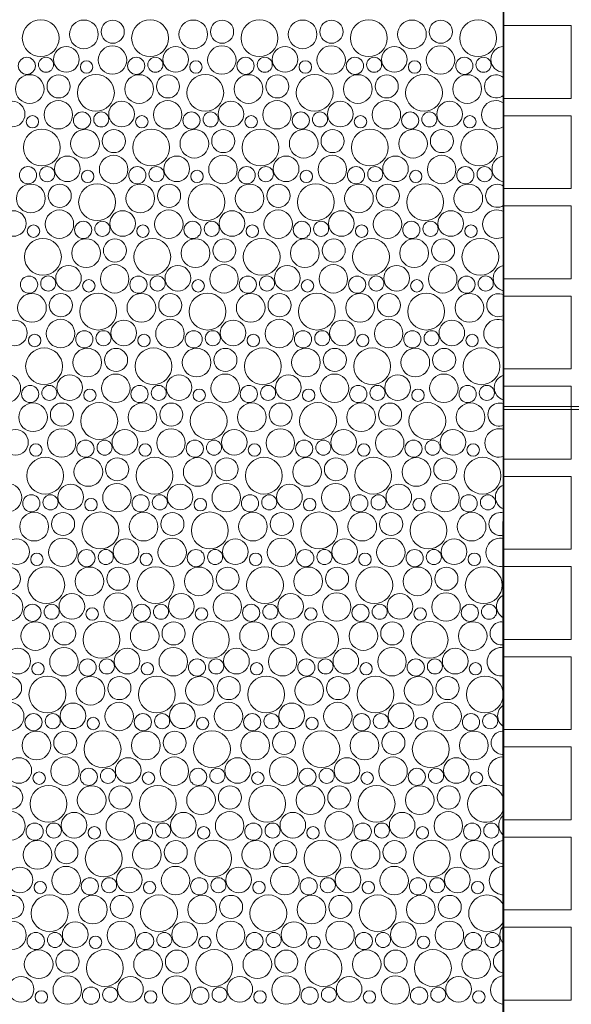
# Model space of a CAD drawing. Header units: metres. Extents: x -167 to 262, y -186 to 508.
# Tile 178 of 256: x 65.05 to 66.89, y 25.77 to 29.04. Entities that reach past the tile are written whole.
import ezdxf
from ezdxf.enums import TextEntityAlignment as Align

# ---------------------------------------------------------------- set-up
doc = ezdxf.new("R2010")
doc.units = ezdxf.units.M
doc.header["$MEASUREMENT"] = 0
doc.layers.add('60 Auffüllung', color=7, linetype='Continuous')
doc.layers.add('60 Stellplätze', color=7, linetype='Continuous')
doc.styles.add('ERSTELLTER_STIL_2', font='arial.ttf')

# ---------------------------------------------------------------- blocks, each defined once
blk = doc.blocks.new('*X54', base_point=(27236.1321, 33357.279))
at = {"layer": '60 Auffüllung', "color": 7, "linetype": 'Continuous', "lineweight": 18, "true_color": 0xefefef}
for centre, radius in [((65.1247, 28.9797), 0.0612), ((65.2683, 28.9922), 0.0477), ((65.3643, 29.001), 0.0384), ((65.4884, 28.9797), 0.0612), ((65.632, 28.9922), 0.0477), ((65.728, 29.001), 0.0384), ((65.8521, 28.9797), 0.0612), ((65.9957, 28.9922), 0.0477), ((66.0917, 29.001), 0.0384), ((66.2158, 28.9797), 0.0612), ((66.3594, 28.9922), 0.0477), ((66.4554, 29.001), 0.0384), ((66.5795, 28.9797), 0.0612), ((65.2098, 28.9088), 0.0426), ((65.3633, 28.9066), 0.0473), ((65.5735, 28.9088), 0.0426), ((65.727, 28.9066), 0.0473), ((65.9372, 28.9088), 0.0426), ((66.0907, 28.9066), 0.0473), ((66.3009, 28.9088), 0.0426), ((66.4544, 28.9066), 0.0473), ((65.0786, 28.8875), 0.0286), ((65.1424, 28.8911), 0.0251), ((65.2772, 28.8834), 0.0207), ((65.4423, 28.8875), 0.0286), ((65.5061, 28.8911), 0.0251), ((65.6409, 28.8834), 0.0207), ((65.806, 28.8875), 0.0286), ((65.8698, 28.8911), 0.0251), ((66.0046, 28.8834), 0.0207), ((66.1697, 28.8875), 0.0286), ((66.2335, 28.8911), 0.0251), ((66.3683, 28.8834), 0.0207), ((66.5334, 28.8875), 0.0286), ((66.5972, 28.8911), 0.0251), ((65.0883, 28.8102), 0.0477), ((65.1843, 28.819), 0.0384), ((65.3084, 28.7977), 0.0612), ((65.452, 28.8102), 0.0477), ((65.548, 28.819), 0.0384), ((65.6721, 28.7977), 0.0612), ((65.8157, 28.8102), 0.0477), ((65.9117, 28.819), 0.0384), ((66.0358, 28.7977), 0.0612), ((66.1794, 28.8102), 0.0477), ((66.2754, 28.819), 0.0384), ((66.3995, 28.7977), 0.0612), ((66.5431, 28.8102), 0.0477), ((65.0298, 28.7268), 0.0426), ((65.1833, 28.7246), 0.0473), ((65.3935, 28.7268), 0.0426), ((65.547, 28.7246), 0.0473), ((65.7572, 28.7268), 0.0426), ((65.9107, 28.7246), 0.0473), ((66.1209, 28.7268), 0.0426), ((66.2744, 28.7246), 0.0473), ((66.4846, 28.7268), 0.0426), ((65.2623, 28.7055), 0.0286), ((65.3261, 28.7091), 0.0251), ((65.626, 28.7055), 0.0286), ((65.6898, 28.7091), 0.0251), ((65.9897, 28.7055), 0.0286), ((66.0535, 28.7091), 0.0251), ((66.3534, 28.7055), 0.0286), ((66.4172, 28.7091), 0.0251), ((65.0972, 28.7014), 0.0207), ((65.4609, 28.7014), 0.0207), ((65.8246, 28.7014), 0.0207), ((66.1883, 28.7014), 0.0207), ((66.552, 28.7014), 0.0207), ((65.1284, 28.6157), 0.0612), ((65.272, 28.6282), 0.0477), ((65.368, 28.637), 0.0384), ((65.4921, 28.6157), 0.0612), ((65.6357, 28.6282), 0.0477), ((65.7317, 28.637), 0.0384), ((65.8558, 28.6157), 0.0612), ((65.9994, 28.6282), 0.0477), ((66.0954, 28.637), 0.0384), ((66.2195, 28.6157), 0.0612), ((66.3631, 28.6282), 0.0477), ((66.4591, 28.637), 0.0384), ((66.5832, 28.6157), 0.0612), ((65.2135, 28.5448), 0.0426), ((65.367, 28.5426), 0.0473), ((65.5772, 28.5448), 0.0426), ((65.7307, 28.5426), 0.0473), ((65.9409, 28.5448), 0.0426), ((66.0944, 28.5426), 0.0473), ((66.3046, 28.5448), 0.0426), ((66.4581, 28.5426), 0.0473), ((65.0823, 28.5235), 0.0286), ((65.1461, 28.5271), 0.0251), ((65.2809, 28.5194), 0.0207), ((65.446, 28.5235), 0.0286), ((65.5098, 28.5271), 0.0251), ((65.6446, 28.5194), 0.0207), ((65.8097, 28.5235), 0.0286), ((65.8735, 28.5271), 0.0251), ((66.0083, 28.5194), 0.0207), ((66.1734, 28.5235), 0.0286), ((66.2372, 28.5271), 0.0251), ((66.372, 28.5194), 0.0207), ((66.5371, 28.5235), 0.0286), ((66.601, 28.5271), 0.0251), ((65.092, 28.4462), 0.0477), ((65.188, 28.455), 0.0384), ((65.3121, 28.4337), 0.0612), ((65.4557, 28.4462), 0.0477), ((65.5517, 28.455), 0.0384), ((65.6758, 28.4337), 0.0612), ((65.8194, 28.4462), 0.0477), ((65.9154, 28.455), 0.0384), ((66.0395, 28.4337), 0.0612), ((66.1831, 28.4462), 0.0477), ((66.2791, 28.455), 0.0384), ((66.4032, 28.4337), 0.0612), ((66.5468, 28.4462), 0.0477), ((65.0335, 28.3628), 0.0426), ((65.187, 28.3606), 0.0473), ((65.3972, 28.3628), 0.0426), ((65.5507, 28.3606), 0.0473), ((65.7609, 28.3628), 0.0426), ((65.9144, 28.3606), 0.0473), ((66.1246, 28.3628), 0.0426), ((66.2781, 28.3606), 0.0473), ((66.4883, 28.3628), 0.0426), ((65.266, 28.3415), 0.0286), ((65.3298, 28.3451), 0.0251), ((65.6297, 28.3415), 0.0286), ((65.6935, 28.3451), 0.0251), ((65.9934, 28.3415), 0.0286), ((66.0572, 28.3451), 0.0251), ((66.3571, 28.3415), 0.0286), ((66.421, 28.3451), 0.0251), ((65.1009, 28.3374), 0.0207), ((65.4646, 28.3374), 0.0207), ((65.8283, 28.3374), 0.0207), ((66.192, 28.3374), 0.0207), ((66.5557, 28.3374), 0.0207), ((65.1321, 28.2517), 0.0612), ((65.2757, 28.2642), 0.0477), ((65.3717, 28.273), 0.0384), ((65.4958, 28.2517), 0.0612), ((65.6394, 28.2642), 0.0477), ((65.7354, 28.273), 0.0384), ((65.8595, 28.2517), 0.0612), ((66.0031, 28.2642), 0.0477), ((66.0991, 28.273), 0.0384), ((66.2232, 28.2517), 0.0612), ((66.3668, 28.2642), 0.0477), ((66.4628, 28.273), 0.0384), ((66.5869, 28.2517), 0.0612), ((65.2172, 28.1808), 0.0426), ((65.3707, 28.1786), 0.0473), ((65.5809, 28.1808), 0.0426), ((65.7344, 28.1786), 0.0473), ((65.9446, 28.1808), 0.0426), ((66.0981, 28.1786), 0.0473), ((66.3083, 28.1808), 0.0426), ((66.4618, 28.1786), 0.0473), ((65.086, 28.1595), 0.0286), ((65.1498, 28.1631), 0.0251), ((65.2846, 28.1554), 0.0207), ((65.4497, 28.1595), 0.0286), ((65.5135, 28.1631), 0.0251), ((65.6483, 28.1554), 0.0207), ((65.8134, 28.1595), 0.0286), ((65.8772, 28.1631), 0.0251), ((66.012, 28.1554), 0.0207), ((66.1771, 28.1595), 0.0286), ((66.241, 28.1631), 0.0251), ((66.3757, 28.1554), 0.0207), ((66.5408, 28.1595), 0.0286), ((66.6047, 28.1631), 0.0251), ((65.0957, 28.0822), 0.0477), ((65.1917, 28.091), 0.0384), ((65.3158, 28.0697), 0.0612), ((65.4594, 28.0822), 0.0477), ((65.5554, 28.091), 0.0384), ((65.6795, 28.0697), 0.0612), ((65.8231, 28.0822), 0.0477), ((65.9191, 28.091), 0.0384), ((66.0432, 28.0697), 0.0612), ((66.1868, 28.0822), 0.0477), ((66.2828, 28.091), 0.0384), ((66.4069, 28.0697), 0.0612), ((66.5505, 28.0822), 0.0477), ((65.1907, 27.9967), 0.0473), ((65.5544, 27.9967), 0.0473), ((65.9181, 27.9967), 0.0473), ((66.2818, 27.9967), 0.0473), ((65.0372, 27.9988), 0.0426), ((65.4009, 27.9988), 0.0426), ((65.7646, 27.9988), 0.0426), ((66.1283, 27.9988), 0.0426), ((66.492, 27.9988), 0.0426), ((65.1046, 27.9734), 0.0207), ((65.2697, 27.9775), 0.0286), ((65.3335, 27.9811), 0.0251), ((65.4683, 27.9734), 0.0207), ((65.6334, 27.9775), 0.0286), ((65.6972, 27.9811), 0.0251), ((65.832, 27.9734), 0.0207), ((65.9971, 27.9775), 0.0286), ((66.061, 27.9811), 0.0251), ((66.1957, 27.9734), 0.0207), ((66.3608, 27.9775), 0.0286), ((66.4247, 27.9811), 0.0251), ((66.5594, 27.9734), 0.0207), ((65.1358, 27.8877), 0.0612), ((65.2794, 27.9002), 0.0477), ((65.3754, 27.909), 0.0384), ((65.4995, 27.8877), 0.0612), ((65.6431, 27.9002), 0.0477), ((65.7391, 27.909), 0.0384), ((65.8632, 27.8877), 0.0612), ((66.0068, 27.9002), 0.0477), ((66.1028, 27.909), 0.0384), ((66.2269, 27.8877), 0.0612), ((66.3705, 27.9002), 0.0477), ((66.4665, 27.909), 0.0384), ((66.5906, 27.8877), 0.0612), ((65.0107, 27.8147), 0.0473), ((65.2209, 27.8168), 0.0426), ((65.3744, 27.8147), 0.0473), ((65.5846, 27.8168), 0.0426), ((65.7381, 27.8147), 0.0473), ((65.9483, 27.8168), 0.0426), ((66.1018, 27.8147), 0.0473), ((66.312, 27.8168), 0.0426), ((66.4655, 27.8147), 0.0473), ((65.0897, 27.7955), 0.0286), ((65.1535, 27.7991), 0.0251), ((65.4534, 27.7955), 0.0286), ((65.5172, 27.7991), 0.0251), ((65.8171, 27.7955), 0.0286), ((65.881, 27.7991), 0.0251), ((66.1808, 27.7955), 0.0286), ((66.2447, 27.7991), 0.0251), ((66.5445, 27.7955), 0.0286), ((66.6084, 27.7991), 0.0251), ((65.2883, 27.7914), 0.0207), ((65.652, 27.7914), 0.0207), ((66.0157, 27.7914), 0.0207), ((66.3794, 27.7914), 0.0207), ((65.0994, 27.7182), 0.0477), ((65.1954, 27.727), 0.0384), ((65.3195, 27.7057), 0.0612), ((65.4631, 27.7182), 0.0477), ((65.5591, 27.727), 0.0384), ((65.6832, 27.7057), 0.0612), ((65.8268, 27.7182), 0.0477), ((65.9228, 27.727), 0.0384), ((66.0469, 27.7057), 0.0612), ((66.1905, 27.7182), 0.0477), ((66.2865, 27.727), 0.0384), ((66.4106, 27.7057), 0.0612), ((66.5542, 27.7182), 0.0477), ((65.0409, 27.6348), 0.0426), ((65.1944, 27.6327), 0.0473), ((65.4046, 27.6348), 0.0426), ((65.5581, 27.6327), 0.0473), ((65.7683, 27.6348), 0.0426), ((65.9218, 27.6327), 0.0473), ((66.132, 27.6348), 0.0426), ((66.2855, 27.6327), 0.0473), ((66.4957, 27.6348), 0.0426), ((65.1083, 27.6094), 0.0207), ((65.2734, 27.6136), 0.0286), ((65.3372, 27.6171), 0.0251), ((65.472, 27.6094), 0.0207), ((65.6371, 27.6136), 0.0286), ((65.701, 27.6171), 0.0251), ((65.8357, 27.6094), 0.0207), ((66.0008, 27.6136), 0.0286), ((66.0647, 27.6171), 0.0251), ((66.1994, 27.6094), 0.0207), ((66.3645, 27.6136), 0.0286), ((66.4284, 27.6171), 0.0251), ((66.5631, 27.6094), 0.0207), ((65.1395, 27.5238), 0.0612), ((65.2831, 27.5362), 0.0477), ((65.3791, 27.545), 0.0384), ((65.5032, 27.5238), 0.0612), ((65.6468, 27.5362), 0.0477), ((65.7428, 27.545), 0.0384), ((65.8669, 27.5238), 0.0612), ((66.0105, 27.5362), 0.0477), ((66.1065, 27.545), 0.0384), ((66.2306, 27.5238), 0.0612), ((66.3742, 27.5362), 0.0477), ((66.4702, 27.545), 0.0384), ((66.5943, 27.5238), 0.0612), ((65.0144, 27.4507), 0.0473), ((65.2246, 27.4528), 0.0426), ((65.3781, 27.4507), 0.0473), ((65.5883, 27.4528), 0.0426), ((65.7418, 27.4507), 0.0473), ((65.952, 27.4528), 0.0426), ((66.1055, 27.4507), 0.0473), ((66.3157, 27.4528), 0.0426), ((66.4692, 27.4507), 0.0473), ((65.0934, 27.4316), 0.0286), ((65.1572, 27.4351), 0.0251), ((65.4571, 27.4316), 0.0286), ((65.521, 27.4351), 0.0251), ((65.8208, 27.4316), 0.0286), ((65.8847, 27.4351), 0.0251), ((66.1845, 27.4316), 0.0286), ((66.2484, 27.4351), 0.0251), ((66.5482, 27.4316), 0.0286), ((66.6121, 27.4351), 0.0251), ((65.292, 27.4274), 0.0207), ((65.6557, 27.4274), 0.0207), ((66.0194, 27.4274), 0.0207), ((66.3831, 27.4274), 0.0207), ((65.1031, 27.3542), 0.0477), ((65.1991, 27.363), 0.0384), ((65.3232, 27.3418), 0.0612), ((65.4668, 27.3542), 0.0477), ((65.5628, 27.363), 0.0384), ((65.6869, 27.3418), 0.0612), ((65.8305, 27.3542), 0.0477), ((65.9265, 27.363), 0.0384), ((66.0506, 27.3418), 0.0612), ((66.1942, 27.3542), 0.0477), ((66.2902, 27.363), 0.0384), ((66.4143, 27.3418), 0.0612), ((66.5579, 27.3542), 0.0477), ((65.0446, 27.2708), 0.0426), ((65.1981, 27.2687), 0.0473), ((65.4083, 27.2708), 0.0426), ((65.5618, 27.2687), 0.0473), ((65.772, 27.2708), 0.0426), ((65.9255, 27.2687), 0.0473), ((66.1357, 27.2708), 0.0426), ((66.2892, 27.2687), 0.0473), ((66.4994, 27.2708), 0.0426), ((65.112, 27.2454), 0.0207), ((65.2771, 27.2496), 0.0286), ((65.341, 27.2531), 0.0251), ((65.4757, 27.2454), 0.0207), ((65.6408, 27.2496), 0.0286), ((65.7047, 27.2531), 0.0251), ((65.8394, 27.2454), 0.0207), ((66.0045, 27.2496), 0.0286), ((66.0684, 27.2531), 0.0251), ((66.2031, 27.2454), 0.0207), ((66.3682, 27.2496), 0.0286), ((66.4321, 27.2531), 0.0251), ((66.5668, 27.2454), 0.0207), ((65.0191, 27.181), 0.0384), ((65.1432, 27.1598), 0.0612), ((65.2868, 27.1722), 0.0477), ((65.3828, 27.181), 0.0384), ((65.5069, 27.1598), 0.0612), ((65.6505, 27.1722), 0.0477), ((65.7465, 27.181), 0.0384), ((65.8706, 27.1598), 0.0612), ((66.0142, 27.1722), 0.0477), ((66.1102, 27.181), 0.0384), ((66.2343, 27.1598), 0.0612), ((66.3779, 27.1722), 0.0477), ((66.4739, 27.181), 0.0384), ((66.5981, 27.1598), 0.0612), ((65.0181, 27.0867), 0.0473), ((65.2283, 27.0888), 0.0426), ((65.3818, 27.0867), 0.0473), ((65.592, 27.0888), 0.0426), ((65.7455, 27.0867), 0.0473), ((65.9557, 27.0888), 0.0426), ((66.1092, 27.0867), 0.0473), ((66.3194, 27.0888), 0.0426), ((66.4729, 27.0867), 0.0473), ((65.0971, 27.0676), 0.0286), ((65.161, 27.0711), 0.0251), ((65.4608, 27.0676), 0.0286), ((65.5247, 27.0711), 0.0251), ((65.8245, 27.0676), 0.0286), ((65.8884, 27.0711), 0.0251), ((66.1882, 27.0676), 0.0286), ((66.2521, 27.0711), 0.0251), ((66.552, 27.0676), 0.0286), ((66.6158, 27.0711), 0.0251), ((65.2957, 27.0634), 0.0207), ((65.6594, 27.0634), 0.0207), ((66.0231, 27.0634), 0.0207), ((66.3868, 27.0634), 0.0207), ((65.1068, 26.9902), 0.0477), ((65.2028, 26.999), 0.0384), ((65.3269, 26.9778), 0.0612), ((65.4705, 26.9902), 0.0477), ((65.5665, 26.999), 0.0384), ((65.6906, 26.9778), 0.0612), ((65.8342, 26.9902), 0.0477), ((65.9302, 26.999), 0.0384), ((66.0543, 26.9778), 0.0612), ((66.1979, 26.9902), 0.0477), ((66.2939, 26.999), 0.0384), ((66.4181, 26.9778), 0.0612), ((66.5616, 26.9902), 0.0477), ((65.0483, 26.9068), 0.0426), ((65.2018, 26.9047), 0.0473), ((65.412, 26.9068), 0.0426), ((65.5655, 26.9047), 0.0473), ((65.7757, 26.9068), 0.0426), ((65.9292, 26.9047), 0.0473), ((66.1394, 26.9068), 0.0426), ((66.2929, 26.9047), 0.0473), ((66.5032, 26.9068), 0.0426), ((65.1157, 26.8814), 0.0207), ((65.2808, 26.8856), 0.0286), ((65.3447, 26.8891), 0.0251), ((65.4794, 26.8814), 0.0207), ((65.6445, 26.8856), 0.0286), ((65.7084, 26.8891), 0.0251), ((65.8431, 26.8814), 0.0207), ((66.0082, 26.8856), 0.0286), ((66.0721, 26.8891), 0.0251), ((66.2068, 26.8814), 0.0207), ((66.372, 26.8856), 0.0286), ((66.4358, 26.8891), 0.0251), ((66.5705, 26.8814), 0.0207), ((65.0228, 26.817), 0.0384), ((65.1469, 26.7958), 0.0612), ((65.2905, 26.8082), 0.0477), ((65.3865, 26.817), 0.0384), ((65.5106, 26.7958), 0.0612), ((65.6542, 26.8082), 0.0477), ((65.7502, 26.817), 0.0384), ((65.8743, 26.7958), 0.0612), ((66.0179, 26.8082), 0.0477), ((66.1139, 26.817), 0.0384), ((66.2381, 26.7958), 0.0612), ((66.3816, 26.8082), 0.0477), ((66.4777, 26.817), 0.0384), ((66.6018, 26.7958), 0.0612), ((65.0218, 26.7227), 0.0473), ((65.232, 26.7248), 0.0426), ((65.3855, 26.7227), 0.0473), ((65.5957, 26.7248), 0.0426), ((65.7492, 26.7227), 0.0473), ((65.9594, 26.7248), 0.0426), ((66.1129, 26.7227), 0.0473), ((66.3232, 26.7248), 0.0426), ((66.4766, 26.7227), 0.0473), ((65.1008, 26.7036), 0.0286), ((65.1647, 26.7071), 0.0251), ((65.4645, 26.7036), 0.0286), ((65.5284, 26.7071), 0.0251), ((65.8282, 26.7036), 0.0286), ((65.8921, 26.7071), 0.0251), ((66.192, 26.7036), 0.0286), ((66.2558, 26.7071), 0.0251), ((66.5557, 26.7036), 0.0286), ((66.6195, 26.7071), 0.0251), ((65.2994, 26.6994), 0.0207), ((65.6631, 26.6994), 0.0207), ((66.0268, 26.6994), 0.0207), ((66.3905, 26.6994), 0.0207), ((65.1105, 26.6262), 0.0477), ((65.2065, 26.635), 0.0384), ((65.3306, 26.6138), 0.0612), ((65.4742, 26.6262), 0.0477), ((65.5702, 26.635), 0.0384), ((65.6943, 26.6138), 0.0612), ((65.8379, 26.6262), 0.0477), ((65.9339, 26.635), 0.0384), ((66.0581, 26.6138), 0.0612), ((66.2016, 26.6262), 0.0477), ((66.2977, 26.635), 0.0384), ((66.4218, 26.6138), 0.0612), ((66.5653, 26.6262), 0.0477), ((65.052, 26.5429), 0.0426), ((65.2055, 26.5407), 0.0473), ((65.4157, 26.5429), 0.0426), ((65.5692, 26.5407), 0.0473), ((65.7794, 26.5429), 0.0426), ((65.9329, 26.5407), 0.0473), ((66.1432, 26.5429), 0.0426), ((66.2966, 26.5407), 0.0473), ((66.5069, 26.5429), 0.0426), ((65.1194, 26.5174), 0.0207), ((65.2845, 26.5216), 0.0286), ((65.3484, 26.5251), 0.0251), ((65.4831, 26.5174), 0.0207), ((65.6482, 26.5216), 0.0286), ((65.7121, 26.5251), 0.0251), ((65.8468, 26.5174), 0.0207), ((66.012, 26.5216), 0.0286), ((66.0758, 26.5251), 0.0251), ((66.2105, 26.5174), 0.0207), ((66.3757, 26.5216), 0.0286), ((66.4395, 26.5251), 0.0251), ((66.5742, 26.5174), 0.0207), ((65.0265, 26.4531), 0.0384), ((65.1506, 26.4318), 0.0612), ((65.2942, 26.4442), 0.0477), ((65.3902, 26.4531), 0.0384), ((65.5143, 26.4318), 0.0612), ((65.6579, 26.4442), 0.0477), ((65.7539, 26.4531), 0.0384), ((65.8781, 26.4318), 0.0612), ((66.0216, 26.4442), 0.0477), ((66.1177, 26.4531), 0.0384), ((66.2418, 26.4318), 0.0612), ((66.3853, 26.4442), 0.0477), ((66.4814, 26.4531), 0.0384), ((65.0255, 26.3587), 0.0473), ((65.3892, 26.3587), 0.0473), ((65.7529, 26.3587), 0.0473), ((66.1166, 26.3587), 0.0473), ((66.4803, 26.3587), 0.0473), ((65.2357, 26.3609), 0.0426), ((65.5994, 26.3609), 0.0426), ((65.9632, 26.3609), 0.0426), ((66.3269, 26.3609), 0.0426), ((65.1045, 26.3396), 0.0286), ((65.1684, 26.3431), 0.0251), ((65.3031, 26.3354), 0.0207), ((65.4682, 26.3396), 0.0286), ((65.5321, 26.3431), 0.0251), ((65.6668, 26.3354), 0.0207), ((65.832, 26.3396), 0.0286), ((65.8958, 26.3431), 0.0251), ((66.0305, 26.3354), 0.0207), ((66.1957, 26.3396), 0.0286), ((66.2595, 26.3431), 0.0251), ((66.3942, 26.3354), 0.0207), ((66.5594, 26.3396), 0.0286), ((66.6232, 26.3431), 0.0251), ((65.1142, 26.2622), 0.0477), ((65.2102, 26.2711), 0.0384), ((65.3343, 26.2498), 0.0612), ((65.4779, 26.2622), 0.0477), ((65.5739, 26.2711), 0.0384), ((65.6981, 26.2498), 0.0612), ((65.8416, 26.2622), 0.0477), ((65.9377, 26.2711), 0.0384), ((66.0618, 26.2498), 0.0612), ((66.2053, 26.2622), 0.0477), ((66.3014, 26.2711), 0.0384), ((66.4255, 26.2498), 0.0612), ((66.569, 26.2622), 0.0477), ((65.0557, 26.1789), 0.0426), ((65.2092, 26.1767), 0.0473), ((65.4194, 26.1789), 0.0426), ((65.5729, 26.1767), 0.0473), ((65.7832, 26.1789), 0.0426), ((65.9366, 26.1767), 0.0473), ((66.1469, 26.1789), 0.0426), ((66.3003, 26.1767), 0.0473), ((66.5106, 26.1789), 0.0426), ((65.2882, 26.1576), 0.0286), ((65.3521, 26.1611), 0.0251), ((65.652, 26.1576), 0.0286), ((65.7158, 26.1611), 0.0251), ((66.0157, 26.1576), 0.0286), ((66.0795, 26.1611), 0.0251), ((66.3794, 26.1576), 0.0286), ((66.4432, 26.1611), 0.0251), ((65.1231, 26.1534), 0.0207), ((65.4868, 26.1534), 0.0207), ((65.8505, 26.1534), 0.0207), ((66.2142, 26.1534), 0.0207), ((66.5779, 26.1534), 0.0207), ((65.0302, 26.0891), 0.0384), ((65.1543, 26.0678), 0.0612), ((65.2979, 26.0802), 0.0477), ((65.3939, 26.0891), 0.0384), ((65.5181, 26.0678), 0.0612), ((65.6616, 26.0802), 0.0477), ((65.7577, 26.0891), 0.0384), ((65.8818, 26.0678), 0.0612), ((66.0253, 26.0802), 0.0477), ((66.1214, 26.0891), 0.0384), ((66.2455, 26.0678), 0.0612), ((66.389, 26.0802), 0.0477), ((66.4851, 26.0891), 0.0384), ((65.0292, 25.9947), 0.0473), ((65.2394, 25.9969), 0.0426), ((65.3929, 25.9947), 0.0473), ((65.6032, 25.9969), 0.0426), ((65.7566, 25.9947), 0.0473), ((65.9669, 25.9969), 0.0426), ((66.1203, 25.9947), 0.0473), ((66.3306, 25.9969), 0.0426), ((66.484, 25.9947), 0.0473), ((65.1082, 25.9756), 0.0286), ((65.1721, 25.9791), 0.0251), ((65.3068, 25.9714), 0.0207), ((65.472, 25.9756), 0.0286), ((65.5358, 25.9791), 0.0251), ((65.6705, 25.9714), 0.0207), ((65.8357, 25.9756), 0.0286), ((65.8995, 25.9791), 0.0251), ((66.0342, 25.9714), 0.0207), ((66.1994, 25.9756), 0.0286), ((66.2632, 25.9791), 0.0251), ((66.3979, 25.9714), 0.0207), ((66.5631, 25.9756), 0.0286), ((66.6269, 25.9791), 0.0251), ((65.1179, 25.8982), 0.0477), ((65.2139, 25.9071), 0.0384), ((65.3381, 25.8858), 0.0612), ((65.4816, 25.8982), 0.0477), ((65.5777, 25.9071), 0.0384), ((65.7018, 25.8858), 0.0612), ((65.8453, 25.8982), 0.0477), ((65.9414, 25.9071), 0.0384), ((66.0655, 25.8858), 0.0612), ((66.209, 25.8982), 0.0477), ((66.3051, 25.9071), 0.0384), ((66.4292, 25.8858), 0.0612), ((66.5727, 25.8982), 0.0477), ((65.0594, 25.8149), 0.0426), ((65.2129, 25.8127), 0.0473), ((65.4232, 25.8149), 0.0426), ((65.5766, 25.8127), 0.0473), ((65.7869, 25.8149), 0.0426), ((65.9403, 25.8127), 0.0473), ((66.1506, 25.8149), 0.0426), ((66.304, 25.8127), 0.0473), ((66.5143, 25.8149), 0.0426), ((65.292, 25.7936), 0.0286), ((65.3558, 25.7971), 0.0251), ((65.6557, 25.7936), 0.0286), ((65.7195, 25.7971), 0.0251), ((66.0194, 25.7936), 0.0286), ((66.0832, 25.7971), 0.0251), ((66.3831, 25.7936), 0.0286), ((66.4469, 25.7971), 0.0251), ((65.1268, 25.7894), 0.0207), ((65.4905, 25.7894), 0.0207), ((65.8542, 25.7894), 0.0207), ((66.2179, 25.7894), 0.0207), ((66.5817, 25.7894), 0.0207)]:
    blk.add_circle(centre, radius, dxfattribs=at)
for centre, radius, start, end in [((66.6646, 28.9088), 0.0426, 90.6737, 269.3444), ((66.6391, 28.819), 0.0384, 49.2831, 310.735), ((66.6381, 28.7246), 0.0473, 56.5858, 303.4324), ((66.6683, 28.5448), 0.0426, 95.5973, 264.4208), ((66.6428, 28.455), 0.0384, 56.1413, 303.8768), ((66.6418, 28.3606), 0.0473, 61.7365, 298.2816), ((66.672, 28.1808), 0.0426, 100.5629, 259.4552), ((66.6465, 28.091), 0.0384, 62.4855, 297.5327), ((66.6455, 27.9967), 0.0473, 66.6487, 293.3694), ((66.6757, 27.8168), 0.0426, 105.6102, 254.4079), ((66.6502, 27.727), 0.0384, 68.4814, 291.5367), ((66.6492, 27.6327), 0.0473, 71.3849, 288.6333), ((66.6794, 27.4528), 0.0426, 110.7852, 249.2329), ((66.6539, 27.363), 0.0384, 74.2385, 285.7796), ((66.6529, 27.2687), 0.0473, 75.9923, 284.0259), ((66.6832, 27.0888), 0.0426, 116.1447, 243.8734), ((66.6577, 26.999), 0.0384, 79.836, 280.1821), ((66.6566, 26.9047), 0.0473, 80.5088, 279.5094), ((66.6869, 26.7248), 0.0426, 121.7634, 238.2548), ((66.6614, 26.635), 0.0384, 85.3367, 274.6814), ((66.6603, 26.5407), 0.0473, 84.9663, 275.0518), ((66.6055, 26.4318), 0.0612, 15.2926, 344.7255), ((66.6906, 26.3609), 0.0426, 127.7475, 232.2706), ((66.6651, 26.2711), 0.0384, 90.7944, 269.2237), ((66.664, 26.1767), 0.0473, 89.3934, 270.6248), ((66.6092, 26.0678), 0.0612, 25.1852, 334.8329), ((66.6943, 25.9969), 0.0426, 134.2628, 225.7553), ((66.6688, 25.9071), 0.0384, 96.2592, 263.7589), ((66.6678, 25.8127), 0.0473, 93.8167, 266.2014)]:
    blk.add_arc(centre, radius, start, end, dxfattribs=at)
blk = doc.blocks.new('*X55', base_point=(27236.1321, 33357.279))
at = {"layer": '60 Auffüllung', "color": 253, "linetype": 'Continuous', "lineweight": 18, "true_color": 0xb4b4b4}
for p, q in [((66.8891, 29.0212), (66.6622, 29.0212)), ((66.8891, 28.779), (66.8891, 29.0212)), ((66.6622, 28.779), (66.8891, 28.779)), ((66.8891, 28.7212), (66.6622, 28.7212)), ((66.8891, 28.479), (66.8891, 28.7212)), ((66.6622, 28.479), (66.8891, 28.479)), ((66.8891, 28.4212), (66.6622, 28.4212)), ((66.8891, 28.179), (66.8891, 28.4212)), ((66.6622, 28.179), (66.8891, 28.179)), ((66.8891, 28.1212), (66.6622, 28.1212)), ((66.8891, 27.879), (66.8891, 28.1212)), ((66.6622, 27.879), (66.8891, 27.879)), ((66.8891, 27.8212), (66.6622, 27.8212)), ((66.8891, 27.579), (66.8891, 27.8212)), ((66.6622, 27.579), (66.8891, 27.579)), ((66.8891, 27.5212), (66.6622, 27.5212)), ((66.8891, 27.279), (66.8891, 27.5212)), ((66.6622, 27.279), (66.8891, 27.279)), ((66.8891, 27.2212), (66.6622, 27.2212)), ((66.8891, 26.979), (66.8891, 27.2212)), ((66.6622, 26.979), (66.8891, 26.979)), ((66.8891, 26.9212), (66.6622, 26.9212)), ((66.8891, 26.679), (66.8891, 26.9212)), ((66.6622, 26.679), (66.8891, 26.679)), ((66.8891, 26.6212), (66.6622, 26.6212)), ((66.8891, 26.379), (66.8891, 26.6212)), ((66.6622, 26.379), (66.8891, 26.379)), ((66.8891, 26.3212), (66.6622, 26.3212)), ((66.8891, 26.079), (66.8891, 26.3212)), ((66.6622, 26.079), (66.8891, 26.079)), ((66.8891, 26.0212), (66.6622, 26.0212)), ((66.8891, 25.779), (66.8891, 26.0212)), ((66.6622, 25.779), (66.8891, 25.779))]:
    blk.add_line(p, q, dxfattribs=at)
blk = doc.blocks.new('Parkplätze 27')
at = {"layer": '60 Stellplätze', "color": 7, "linetype": 'Continuous', "lineweight": 13, "flags": 128}
blk.add_lwpolyline([(8.245, 0), (8.255, 0), (8.255, 5.4989), (8.245, 5.4989)], close=True, dxfattribs=at)
at = {"layer": '60 Stellplätze', "color": 7, "linetype": 'Continuous', "lineweight": 13, "style": 'ERSTELLTER_STIL_2'}
for tag, p in [('num_start_0', (0.4, 0.4171)), ('num_start_1', (3.15, 0.4171)), ('num_start_2', (5.9, 0.4146)), ('num_start_3', (8.65, 0.4171)), ('num_start_4', (11.4, 0.4146)), ('num_start_5', (14.15, 0.4146))]:
    blk.add_attdef(tag, text='', height=0.3, dxfattribs=at).set_placement(p, align=Align.MIDDLE_CENTER)

msp = doc.modelspace()

# ---------------------------------------------------------------- hatches: boundary and pattern name
at = {"layer": '60 Auffüllung', "linetype": 'Continuous', "lineweight": 18, "true_color": 0xefefef}
h = msp.add_hatch(dxfattribs=at)
h.set_pattern_fill('Erde_1_0001', style=0, pattern_type=2)
h.set_pattern_definition([(0, (27236.1321, 33357.27905), (0, 0.779422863), [0.04875, -0.40125]), (0, (27236.3571, 33357.66876), (0, 0.779422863), [0.04875, -0.40125]), (60, (27236.1321, 33357.27905), (-0.675, 0.389711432), [0.04875, -0.40125]), (60, (27236.5821, 33357.27905), (-0.675, 0.389711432), [0.04875, -0.40125]), (120, (27236.18084, 33357.27905), (0.675, 0.389711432), [0.04875, -0.40125]), (120, (27236.63084, 33357.27905), (0.675, 0.389711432), [0.04875, -0.40125]), (0, (27236.1321, 33357.35405), (0, 0.15), [0, -0.15, 0, -0.225]), (45, (27236.2071, 33357.35405), (-0.1060660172, 0.1060660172), [0, -0.1125, 0, -0.1875])])
h.paths.add_polyline_path([(2.3366, 24.8593), (2.3419, 13.496, 0.033836), (8.8613, 14.0911, 0.026308), (13.8582, 15.1616, -0.024635), (17.3411, 16.2775), (17.3411, 24.6258), (15.3411, 24.6258), (15.3411, 30.4887), (17.3411, 30.4887), (17.3411, 43.9997), (58.1625, 43.9997), (58.1625, 45.7494), (101.6632, 45.7486), (101.6702, 49.0078), (2.342, 49.0078)])
h.paths.add_polyline_path([(9.5982, 27.1903), (4.651, 27.1903), (4.651, 42.9257), (4.651, 43.8257), (9.5982, 43.8257), (9.5982, 42.9257)], flags=0)
h.paths.add_polyline_path([(14.4618, 25.704, -0.414214), (13.8618, 26.304, -0.414214), (14.4618, 26.904, -0.414214), (15.0618, 26.304, -0.414214)], flags=0)

# ---------------------------------------------------------------- linework, layer by layer
at = {"layer": '60 Auffüllung', "color": 8, "linetype": 'Continuous', "lineweight": 18, "flags": 128}
for points in [[(58.1625, 43.9997), (58.1625, 45.7501), (66.6638, 45.7501), (66.6619, 37.5), (66.663, 36.0005), (66.6657, 18.7482), (66.6671, 13.9007), (59.4652, 13.8989), (59.4625, 23.1797), (59.4625, 37.0289), (58.1625, 37.0289)], [(66.6623, 35.9991), (66.6621, 18.7491), (77.6621, 18.7486), (77.6617, 35.9991)]]:
    msp.add_lwpolyline(points, close=True, dxfattribs=at)
at = {"layer": '60 Stellplätze', "color": 7, "linetype": 'Continuous', "lineweight": 13}
msp.add_line((66.6657, 18.7482), (66.6649, 35.9991), dxfattribs=at)

# ---------------------------------------------------------------- block references
at = {"layer": '60 Auffüllung', "color": 8, "lineweight": 18}
for name in ['*X54', '*X55']:
    msp.add_blockref(name, (27236.1321, 33357.279), dxfattribs=at)
at = {"layer": '60 Stellplätze', "color": 7, "linetype": 'Continuous', "lineweight": 13, "rotation": 89.9945255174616}
msp.add_blockref('Parkplätze 27', (72.1622, 19.4986), dxfattribs=at)

doc.saveas('drawing.dxf')
